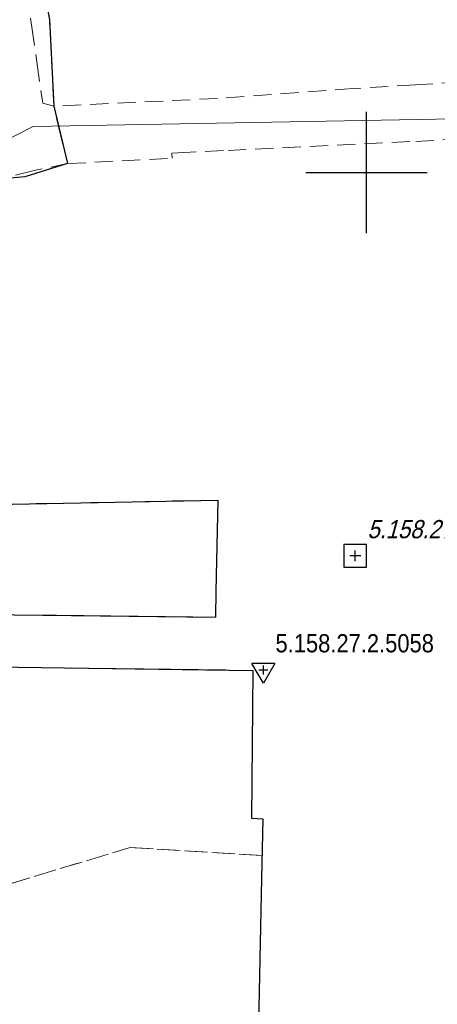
# Model space of a CAD drawing. Header units: metres. Extents: x 5548743 to 5556416, y 5707500 to 5714000.
# Tile 171 of 203: x 5554571 to 5554606, y 5710431 to 5710513. Entities that reach past the tile are written whole.
import ezdxf
from ezdxf.enums import TextEntityAlignment as Align

# ---------------------------------------------------------------- set-up
doc = ezdxf.new("R2010")
doc.units = ezdxf.units.M
doc.header["$MEASUREMENT"] = 0
for name, pattern in [('1.5_0.75', [2.25, 1.5, -0.75]), ('2.25_0.75', [3, 2.25, -0.75]), ('219-1000', [0])]:
    doc.linetypes.add(name, pattern=pattern)
doc.layers.get('0').update_dxf_attribs({"color": 2, "linetype": 'CONTINUOUS', "lineweight": 5})
for name, color, linetype in [('217-kontur klasyfikacyjny', 7, 'CONTINUOUS'), ('218-kontur użytku gruntowego', 7, 'CONTINUOUS'), ('219-działka ewidencyjna', 7, 'CONTINUOUS'), ('jezdnia', 7, 'CONTINUOUS'), ('przewód kanalizacyjny', 7, 'CONTINUOUS'), ('Szczegółowa osnowa geodezyjna pozioma', 7, 'CONTINUOUS'), ('Szczegółowa osnowa geodezyjna pozioma-Atr103', 7, 'CONTINUOUS'), ('Szczegółowa osnowa geodezyjna wysokościowa', 7, 'CONTINUOUS'), ('Szczegółowa osnowa geodezyjna wysokościowa-Atr103', 7, 'CONTINUOUS'), ('Wstawianie ramki sekcyjnej z opisem', 7, 'CONTINUOUS')]:
    doc.layers.add(name, color=color, linetype=linetype)
doc.styles.get("Standard").update_dxf_attribs({"font": 'Working1250', "width": 0.75})

# ---------------------------------------------------------------- blocks, each defined once
blk = doc.blocks.new('OSSP')
at = {"color": 0}
for p, q in [((-0.939, 0.938), (-0.939, -0.938)), ((-0.939, 0.938), (-0.939, -0.938)), ((0.936, 0.938), (-0.939, 0.938)), ((0.936, 0.938), (-0.939, 0.938)), ((0.936, -0.938), (0.936, 0.938)), ((0.936, -0.938), (0.936, 0.938)), ((0.45, 0), (-0.45, 0)), ((0.45, 0), (-0.45, 0)), ((0, -0.45), (0, 0.45)), ((0, -0.45), (0, 0.45)), ((-0.939, -0.938), (0.936, -0.938)), ((-0.939, -0.938), (0.936, -0.938))]:
    blk.add_line(p, q, dxfattribs=at)
blk = doc.blocks.new('OSSH')
at = {"color": 0}
for p, q in [((0, -1.081), (-0.936, 0.543)), ((0.939, 0.543), (-0.936, 0.543)), ((-0.375, 0), (0.375, 0)), ((0.939, 0.543), (0, -1.081)), ((0, -0.375), (0, 0.375))]:
    blk.add_line(p, q, dxfattribs=at)
blk = doc.blocks.new('RAMKA1000K')
at = {"color": 0}
for p, q in [((195, 500), (205, 500)), ((200, 495), (200, 500)), ((200, 0), (200, 5)), ((195, 0), (205, 0))]:
    blk.add_line(p, q, dxfattribs=at)

msp = doc.modelspace()

# ---------------------------------------------------------------- linework, layer by layer
at = {"layer": '217-kontur klasyfikacyjny', "color": 3, "linetype": '1.5_0.75', "lineweight": 18, "flags": 128}
for points in [[(5554580.53, 5710444.41), (5554551.45, 5710435.62)], [(5554591.41, 5710443.75), (5554580.53, 5710444.41)], [(5554591.37, 5710441.87), (5554591.41, 5710443.75)], [(5554590.67, 5710408.63), (5554591.37, 5710441.87)]]:
    msp.add_lwpolyline(points, dxfattribs=at)
at = {"layer": '218-kontur użytku gruntowego', "color": 70, "linetype": '1.5_0.75', "lineweight": 18, "flags": 128}
for points in [[(5554573.89, 5710512.56), (5554572.45, 5710520.86)], [(5554574.25, 5710505.45), (5554573.89, 5710512.56)], [(5554598.92, 5710506.91), (5554587.74, 5710506.1)], [(5554604.04, 5710507.22), (5554598.92, 5710506.91)], [(5554607.72, 5710507.43), (5554604.04, 5710507.22)], [(5554587.74, 5710506.1), (5554574.25, 5710505.45)], [(5554604.06, 5710502.56), (5554641.91, 5710504.71)], [(5554588.6, 5710501.82), (5554604.06, 5710502.56)], [(5554583.98, 5710501.59), (5554584.48, 5710501.61)], [(5554583.99, 5710501.17), (5554583.98, 5710501.59)], [(5554584.48, 5710501.61), (5554588.6, 5710501.82)], [(5554571.86, 5710499.63), (5554575.38, 5710500.73)], [(5554575.38, 5710500.73), (5554583.99, 5710501.17)], [(5554569.79, 5710499.44), (5554571.86, 5710499.63)], [(5554587.77, 5710473.02), (5554566.58, 5710472.61)], [(5554587.61, 5710465.53), (5554587.77, 5710473.02)], [(5554587.57, 5710463.39), (5554587.61, 5710465.53)], [(5554566.21, 5710463.62), (5554587.57, 5710463.39)], [(5554590.64, 5710459), (5554567.37, 5710459.31)], [(5554590.54, 5710446.82), (5554590.64, 5710459)], [(5554591.48, 5710446.77), (5554590.54, 5710446.82)], [(5554591.41, 5710443.75), (5554591.48, 5710446.77)], [(5554551.45, 5710435.62), (5554580.53, 5710444.41)], [(5554580.53, 5710444.41), (5554551.45, 5710435.62)], [(5554580.53, 5710444.41), (5554591.41, 5710443.75)], [(5554591.41, 5710443.75), (5554580.53, 5710444.41)], [(5554591.37, 5710441.87), (5554591.41, 5710443.75)], [(5554590.67, 5710408.63), (5554591.37, 5710441.87)]]:
    msp.add_lwpolyline(points, dxfattribs=at)
at = {"layer": '219-działka ewidencyjna', "color": 94, "linetype": '219-1000', "lineweight": 30, "flags": 128}
for points in [[(5554572.45, 5710520.86), (5554573.89, 5710512.56)], [(5554573.89, 5710512.56), (5554574.25, 5710505.45)], [(5554574.25, 5710505.45), (5554575.38, 5710500.73)], [(5554575.38, 5710500.73), (5554571.86, 5710499.63)], [(5554571.86, 5710499.63), (5554569.79, 5710499.44)], [(5554566.58, 5710472.61), (5554587.77, 5710473.02)], [(5554587.77, 5710473.02), (5554587.61, 5710465.53)], [(5554587.61, 5710465.53), (5554587.57, 5710463.39)], [(5554566.21, 5710463.62), (5554587.57, 5710463.39)], [(5554567.37, 5710459.31), (5554590.64, 5710459)], [(5554590.64, 5710459), (5554590.54, 5710446.82)], [(5554590.54, 5710446.82), (5554591.48, 5710446.77)], [(5554591.48, 5710446.77), (5554591.37, 5710441.87)], [(5554591.37, 5710441.87), (5554590.67, 5710408.63)]]:
    msp.add_lwpolyline(points, dxfattribs=at)
at = {"layer": 'jezdnia', "color": 252, "linetype": '2.25_0.75', "lineweight": 18, "flags": 128}
msp.add_lwpolyline([(5554551.3, 5710418.13), (5554549.98, 5710420.22), (5554548.84, 5710422.52), (5554547.82, 5710425.26), (5554542.83, 5710440.47), (5554539.3, 5710451.3), (5554538.98, 5710452.88), (5554538.81, 5710454.33), (5554538.78, 5710455.82), (5554538.83, 5710457.11), (5554539.02, 5710458.29), (5554539.34, 5710459.33), (5554539.66, 5710460.14), (5554541.17, 5710462.9), (5554552.76, 5710479.69), (5554556.79, 5710485.31), (5554558.14, 5710486.87), (5554558.97, 5710487.29), (5554559.37, 5710487.15), (5554565.63, 5710494.72), (5554565.86, 5710495.64), (5554566.47, 5710496.99), (5554567.87, 5710498.31), (5554569.79, 5710499.44), (5554572.85, 5710500.21), (5554575.38, 5710500.73), (5554574.25, 5710505.45), (5554573.34, 5710505.71), (5554570.77, 5710523.5), (5554568.76, 5710534.51), (5554564.19, 5710535.17), (5554565.49, 5710527.79), (5554566.47, 5710521.33), (5554567.26, 5710517.18), (5554567.37, 5710514.62), (5554566.9, 5710511.15), (5554565.93, 5710508.46), (5554564.07, 5710505.16), (5554560.68, 5710499.75), (5554556.37, 5710493.43), (5554541.56, 5710472.31), (5554535.76, 5710463.83), (5554534.96, 5710461.83), (5554534.22, 5710459.49), (5554533.73, 5710456.95), (5554533.79, 5710454.43), (5554534.1, 5710451.79), (5554537.56, 5710440.95), (5554544.82, 5710418.32), (5554547.7, 5710407.21), (5554548.86, 5710400.12), (5554549.03, 5710396.04), (5554549.91, 5710384.1), (5554549.27, 5710364.04), (5554548.47, 5710362.53), (5554546.66, 5710357.04), (5554545.52, 5710347.27), (5554542.56, 5710337.71), (5554542.69, 5710336.23), (5554533.94, 5710305.94), (5554531.54, 5710294.25), (5554530.7, 5710289.26), (5554530.26, 5710286.71), (5554529.57, 5710282.69), (5554528.95, 5710279.05), (5554532.95, 5710279.32), (5554535.67, 5710286.43), (5554537.54, 5710291.34), (5554539.14, 5710298.49), (5554547.63, 5710334.83), (5554552.61, 5710352.25), (5554552.39, 5710352.3), (5554553.82, 5710353.87), (5554554.69, 5710354.84), (5554555.09, 5710360.54), (5554555.26, 5710365.27), (5554555.16, 5710369.61), (5554554.61, 5710373.21), (5554554.51, 5710375.14), (5554553.36, 5710389.04), (5554553.08, 5710390.19), (5554555.58, 5710397.68), (5554555.95, 5710398.1), (5554556.41, 5710398.2), (5554557.28, 5710397.88), (5554557.96, 5710398.35), (5554560.1, 5710406.11), (5554560.9, 5710407.26), (5554556.85, 5710411.07), (5554555.48, 5710412.59), (5554553.88, 5710414.46), (5554552.49, 5710416.32)], close=True, dxfattribs=at)
at = {"layer": 'przewód kanalizacyjny', "color": 34, "linetype": 'Continuous', "lineweight": 18, "flags": 128}
msp.add_lwpolyline([(5554530.63, 5710451.33), (5554544.48, 5710475.04), (5554559.68, 5710497.25), (5554572.54, 5710503.78), (5554619.33, 5710504.63)], dxfattribs=at)

# ---------------------------------------------------------------- block references
at = {"layer": 'Szczegółowa osnowa geodezyjna pozioma', "color": 252, "linetype": 'Continuous', "lineweight": 13}
msp.add_blockref('OSSP', (5554599.081, 5710468.427), dxfattribs=at)
at = {"layer": 'Szczegółowa osnowa geodezyjna wysokościowa', "color": 252, "linetype": 'Continuous', "lineweight": 13}
msp.add_blockref('OSSH', (5554591.51, 5710459.03), dxfattribs=at)
at = {"layer": 'Wstawianie ramki sekcyjnej z opisem', "color": 8, "linetype": 'Continuous', "lineweight": 5}
for p in [(5554400, 5710500), (5554400, 5710500), (5554400, 5710500), (5554400, 5710500), (5554400, 5710000), (5554400, 5710000), (5554400, 5710000), (5554400, 5710000)]:
    msp.add_blockref('RAMKA1000K', p, dxfattribs=at)

# ---------------------------------------------------------------- texts
at = {"layer": 'Szczegółowa osnowa geodezyjna pozioma-Atr103', "color": 252, "oblique": 15, "width": 0.9}
msp.add_text('5.158.27.1.11830', height=1.5, dxfattribs=at).set_placement((5554600.081, 5710469.427), align=Align.BOTTOM_LEFT)
at = {"layer": 'Szczegółowa osnowa geodezyjna wysokościowa-Atr103', "color": 252, "width": 0.9}
msp.add_text('5.158.27.2.5058', height=1.5, dxfattribs=at).set_placement((5554592.51, 5710460.03), align=Align.BOTTOM_LEFT)

doc.saveas('drawing.dxf')
